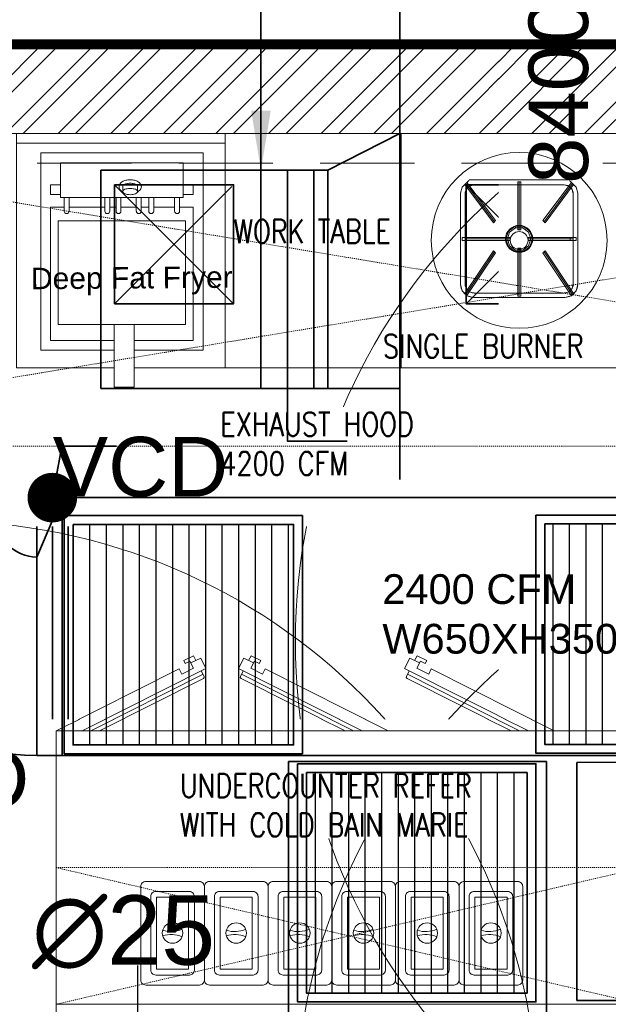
# Model space of a CAD drawing. Header units: inches. Extents: x 105152 to 158499, y 12149 to 30915.
# Tile 176 of 256: x 126600 to 126659, y 21506 to 21605. Entities that reach past the tile are written whole.
import ezdxf

# ---------------------------------------------------------------- set-up
doc = ezdxf.new("R2010")
doc.units = ezdxf.units.IN
doc.header["$MEASUREMENT"] = 0
doc.linetypes.add('HIDDEN', pattern=[0.375, 0.25, -0.125])
for name, color, linetype, lineweight in [('AR - PLAN', 251, 'Continuous', 5), ('BEAM', 173, 'Continuous', 5), ('COVERAGE ', 251, 'Continuous', 5), ('DRAINAGE ', 7, 'Continuous', 9), ('EQUIP DIM', 5, 'Continuous', 0), ('EQUIPMENT', 7, 'Continuous', 25), ('EX AIR DUCT', 1, 'Continuous', 35), ('FIRE TEXT', 7, 'Continuous', 25), ('FLOOR RAISE', 4, 'Continuous', 5), ('HVAC SERVICE', 1, 'Continuous', 35), ('HVAC TEXT PP', 104, 'Continuous', 20), ('K-Equipment', 41, 'Continuous', 0), ('KIT TEXT.', 5, 'Continuous', 5), ('PD_BRICK WALL_115', 134, 'Continuous', 30), ('PD_HATCH', 45, 'Continuous', 9), ('PP-HVAC EXHAUST DUCT', 1, 'Continuous', 30), ('SUPPLY AIR DUCT PP', 6, 'Continuous', 35), ('VCD', 5, 'Continuous', 35)]:
    doc.layers.add(name, color=color, linetype=linetype, lineweight=lineweight)
for name, color, linetype in [('KIT EQUIPMENT', 7, 'Continuous'), ('PD_025_TEXT', 61, 'Continuous'), ('PD_DIMENSION', 101, 'Continuous'), ('PP-SPRINKLER', 1, 'Continuous')]:
    doc.layers.add(name, color=color, linetype=linetype)
doc.styles.add('ISO', font='isocp.shx', dxfattribs={"height": 250})
doc.styles.get("Standard").update_dxf_attribs({"font": 'arial.ttf', "height": 6})
doc.styles.add('text Ht 200mm', font='arial.ttf')
doc.dimstyles.new('ISO-10', dxfattribs={"dimtxt": 6, "dimasz": 0.5, "dimexe": 1.25, "dimexo": 0.625, "dimtad": 1, "dimtoh": 1, "dimdec": 1, "dimlunit": 4, "dimtxsty": 'Standard', "dimblk": 'ARCHTICK', "dimcen": 2.5, "dimclrt": 3, "dimadec": 0, "dimazin": 0, "dimtfac": 1, "dimtdec": 1, "dimtmove": 1, "dimatfit": 3, "dimfxl": 1, "dimarcsym": 0})

# ---------------------------------------------------------------- blocks, each defined once
blk = doc.blocks.new('PP-CEILING PENDANT')
at = {"layer": 'COVERAGE ', "color": 8, "lineweight": 5}
blk.add_circle((0, 0), 1700, dxfattribs=at)
blk = doc.blocks.new('PP-SP ARROW')
at = {"color": 3}
blk.add_line((-31.48, 0), (-128.7, 0), dxfattribs=at)
blk.add_ellipse((0, 0), major_axis=(-31.48, 0), ratio=0.476486, dxfattribs=at)
blk = doc.blocks.new('_ArchTick')
at = {"color": 0, "linetype": 'ByBlock', "const_width": 0.15}
blk.add_lwpolyline([(-0.5, -0.5), (0.5, 0.5)], dxfattribs=at)
blk = doc.blocks.new('zw$1626')
at = {"layer": 'PD_DIMENSION'}
h = blk.add_hatch(dxfattribs=at)
h.set_pattern_fill('ANSI31', color=8, scale=15, angle=45)
h.set_pattern_definition([(90, (-12.5, -12.5), (-1.875, 1e-16), [])])
h.paths.add_polyline_path([(-12.5, -12.5), (12.5, -12.5), (12.5, 12.5), (-12.5, 12.5)])
at = {"layer": 'SUPPLY AIR DUCT PP'}
for points in [[(-13.5, 13.5), (13.5, 13.5), (13.5, -13.5), (-13.5, -13.5)], [(-12.5, 12.5), (12.5, 12.5), (12.5, -12.5), (-12.5, -12.5)]]:
    blk.add_lwpolyline(points, close=True, dxfattribs=at)
blk = doc.blocks.new('DRAINAGE')
at = {"layer": 'FLOOR RAISE', "const_width": 1}
blk.add_lwpolyline([(279.768, 645.092), (1025.268, 645.092), (1025.268, 488.592), (1007.268, 488.592), (1007.268, 485.592), (731.268, 485.592), (731.268, 383.592), (642.768, 383.592), (494.268, 383.592), (494.268, 317.092), (278.268, 317.092), (278.268, 335.092), (279.768, 335.092), (279.768, 645.092)], dxfattribs=at)
blk = doc.blocks.new('SFEGRGG')
at = {"layer": 'K-Equipment', "color": 251, "lineweight": 5, "ltscale": 18}
for p, q in [((1785673.6, 620186.4), (1785673.6, 619586.4)), ((1786208.3, 620186.4), (1785673.6, 620186.4)), ((1786208.3, 620186.4), (1786208.3, 619586.4)), ((1786208.3, 619600.4, 3.7), (1786208.3, 620184.1, -0.7)), ((1785673.6, 620161.4), (1786208.3, 620161.4)), ((1785735.8, 620137.2), (1785735.8, 619631.6)), ((1786151.4, 620137.2), (1785735.8, 620137.2)), ((1786151.4, 619631.6), (1786151.4, 620137.2)), ((1786100.6, 620111.8), (1785786.6, 620111.8)), ((1785786.6, 620023.1), (1785786.6, 620111.8)), ((1786100.6, 620023.1), (1786100.6, 620111.8)), ((1785786.6, 620055.5), (1785761.2, 620055.5)), ((1785761.2, 620030.1), (1785761.2, 620055.5)), ((1785945.8, 620053.5), (1785945.8, 620037.8)), ((1785983.7, 620053.5), (1785983.7, 620037.9)), ((1786100.6, 620055.5), (1786126, 620055.5)), ((1786126, 620030.1), (1786126, 620055.5)), ((1785786.6, 620030.1), (1785761.2, 620030.1)), ((1786100.6, 620030.1), (1786126, 620030.1)), ((1785735.8, 620023.1), (1785735.8, 619631.6)), ((1786100.6, 620023.1), (1785786.6, 620023.1)), ((1785795.8, 620023.1), (1785795.8, 619987.7)), ((1785808.5, 620023.1), (1785808.5, 619987.7)), ((1785899.8, 620023.1), (1785899.8, 619987.7)), ((1785912.5, 620023.1), (1785912.5, 619987.7)), ((1785928.5, 620023.1), (1785928.5, 619987.7)), ((1785941.2, 620023.1), (1785941.2, 619987.7)), ((1785980.5, 620023.1), (1785980.5, 619987.7)), ((1785993.2, 620023.1), (1785993.2, 619987.7)), ((1786012.3, 620023.1), (1786012.3, 619987.7)), ((1786025, 620023.1), (1786025, 619987.7)), ((1786078.6, 620023.1), (1786078.6, 619987.7)), ((1786091.3, 620023.1), (1786091.3, 619987.7)), ((1785761.2, 619997.7), (1785761.2, 619657)), ((1785795.8, 619997.7), (1785761.2, 619997.7)), ((1785808.5, 619997.7), (1785899.8, 619997.7)), ((1785841.2, 619997.7), (1785808.5, 619997.7)), ((1785928.5, 619997.7), (1785912.5, 619997.7)), ((1785980.5, 619997.7), (1785941.2, 619997.7)), ((1786012.3, 619997.7), (1785993.2, 619997.7)), ((1786078.6, 619997.7), (1786025, 619997.7)), ((1786078.6, 619997.7), (1786049.8, 619997.7)), ((1786126, 619997.7), (1786091.3, 619997.7)), ((1786126, 619657), (1786126, 619997.7)), ((1785780.8, 619962.9), (1785780.8, 619697.3)), ((1786106.4, 619962.9), (1785780.8, 619962.9)), ((1786106.4, 619697.3), (1786106.4, 619962.9)), ((1785780.8, 619697.3), (1786106.4, 619697.3)), ((1785923.7, 619697.3), (1785923.7, 619537.2)), ((1785974.7, 619697.3), (1785974.7, 619537.2)), ((1785923.7, 619657), (1785761.2, 619657)), ((1786126, 619657), (1785974.7, 619657)), ((1785923.7, 619631.6), (1785735.8, 619631.6)), ((1786151.4, 619631.6), (1785974.7, 619631.6)), ((1785923.7, 619586.4), (1785673.6, 619586.4)), ((1786208.3, 619586.4), (1785974.7, 619586.4)), ((1785974.7, 619537.2), (1785923.7, 619537.2))]:
    blk.add_line(p, q, dxfattribs=at)
blk.add_lwpolyline([(1785983.7, 620053.5, 0.030969), (1785981.9, 620054.8, 0.076046), (1785974.4, 620058, 0.062923), (1785964.8, 620059.2, 0.062923)], format="xyb", dxfattribs=at)
blk.add_lwpolyline([(1785964.8, 620046, 0.043875), (1785957, 620045.3, 0.057279), (1785951.3, 620043.6, 0.099652), (1785946.6, 620040.4), (1785945.8, 620037.9, 0.194717), (1785946.9, 620035.2, 0.099652), (1785951.3, 620032.1, 0.057279), (1785957, 620030.5, 0.043875), (1785964.8, 620029.8, 0.043875), (1785972.5, 620030.5, 0.057279), (1785978.2, 620032.1, 0.099652), (1785982.6, 620035.2, 0.194717), (1785983.7, 620037.9, 0.194717), (1785982.6, 620040.5, 0.099652), (1785978.2, 620043.6, 0.057279), (1785972.5, 620045.3, 0.043875)], format="xyb", close=True, dxfattribs=at)
for centre, radius, start, end in [((1785947.4, 620050.5), 11.2, 146.1323, 180), ((1785947.4, 620050.5), 11.2, 180, 213.8677), ((1785955.7, 620044.9), 21.2, 121.6815, 146.1323), ((1785961.2, 620036), 31.7, 104.3399, 121.6815), ((1785957.7, 620038.5), 19.1, 121.7971, 128.4438), ((1785961.7, 620032.1), 26.7, 104.402, 121.7971), ((1785964.8, 620021.9), 46.2, 90, 104.3399), ((1785964.8, 620020.3), 38.9, 90, 104.402), ((1785964.8, 620021.9), 46.2, 75.6601, 90), ((1785968.3, 620036), 31.7, 58.3185, 75.6601), ((1785973.8, 620044.9), 21.2, 33.8677, 58.3185), ((1785982.1, 620050.5), 11.2, 360, 33.8677), ((1785984.4, 620049.6), 8.99, 326.1323, 5.3453), ((1785955.7, 620056), 21.2, 213.8677, 238.3185), ((1785961.2, 620064.9), 31.7, 238.3185, 241.1049), ((1785968.3, 620064.9), 31.7, 298.8951, 301.6815), ((1785973.1, 620057.2), 22.6, 301.6815, 326.1323), ((1785802.2, 619987.7), 6.35, 180, 360), ((1785906.2, 619987.7), 6.35, 180, 360), ((1785934.9, 619987.7), 6.35, 180, 360), ((1785986.9, 619987.7), 6.35, 180, 360), ((1786018.7, 619987.7), 6.35, 180, 360), ((1786085, 619987.7), 6.35, 180, 360)]:
    blk.add_arc(centre, radius, start, end, dxfattribs=at)
blk = doc.blocks.new('A$C6E471120')
at = {"layer": 'EQUIPMENT', "color": 251, "lineweight": 5, "ltscale": 12}
blk.add_lwpolyline([(-3666.3, -2229.1), (0, -2229.1), (0, -2329.1), (-3666.3, -2329.1)], close=True, dxfattribs=at)
at = {"layer": 'KIT EQUIPMENT', "color": 251, "linetype": 'HIDDEN', "lineweight": 5, "ltscale": 0.025}
for p, q in [((0, -800), (-4838.7, 0)), ((-4838.7, -800), (0, 0))]:
    blk.add_line(p, q, dxfattribs=at)
at = {"layer": 'KIT EQUIPMENT', "color": 251, "lineweight": 5}
for p, q in [((-2609.8, -119.8, -370.3), (-2626.9, -136.9, -370.3)), ((-2354.8, -118.3, -416.6), (-2609, -118.3, -416.6)), ((-2481.2, -246.6, -717.4), (-2481.2, -125.5, -1064.6)), ((-2335.5, -136.9, -370.3), (-2352.7, -119.8, -370.3)), ((-2626.9, -136.9, -370.3), (-2631.2, -152.9, -370.3)), ((-2616.5, -142.9, -370.3), (-2619.6, -154.5, -370.3)), ((-2616.5, -142.9, -416.6), (-2619.6, -154.5, -416.6)), ((-2617.5, -127.6, -1064.6), (-2544.5, -225.7, -717.4)), ((-2608.1, -134.4, -370.3), (-2616.5, -142.9, -370.3)), ((-2608.1, -134.4, -416.6), (-2616.5, -142.9, -416.6)), ((-2596.5, -131.3, -370.3), (-2608.1, -134.4, -370.3)), ((-2596.5, -131.3, -416.6), (-2608.1, -134.4, -416.6)), ((-2365.9, -131.3, -370.3), (-2596.5, -131.3, -370.3)), ((-2365.9, -131.3, -416.6), (-2596.5, -131.3, -416.6)), ((-2365.9, -131.3, -1064.6), (-2596.5, -131.3, -1064.6)), ((-2417.5, -225.8, -717.4), (-2344.4, -127.7, -1064.6)), ((-2354.4, -134.4, -370.3), (-2365.9, -131.3, -370.3)), ((-2354.4, -134.4, -416.6), (-2365.9, -131.3, -416.6)), ((-2345.9, -142.9, -370.3), (-2354.4, -134.4, -370.3)), ((-2345.9, -142.9, -416.6), (-2354.4, -134.4, -416.6)), ((-2342.8, -154.5, -370.3), (-2345.9, -142.9, -370.3)), ((-2342.8, -154.5, -416.6), (-2345.9, -142.9, -416.6)), ((-2331.2, -152.9, -370.3), (-2335.5, -136.9, -370.3)), ((-2631.2, -152.9, -370.3), (-2631.2, -386.6, 324)), ((-2631.2, -154.5, -1064.6), (-2631.2, -385, -370.3)), ((-2619.6, -154.5, -370.3), (-2619.6, -385, 324)), ((-2619.6, -154.5, -1064.6), (-2619.6, -385, -370.3)), ((-2342.8, -154.5, -1064.6), (-2342.8, -385, -370.3)), ((-2342.8, -154.5, -370.3), (-2342.8, -385, 324)), ((-2342.8, -385, 324), (-2342.8, -154.5, -370.3)), ((-2331.2, -386.6, 324), (-2331.2, -152.9, -370.3)), ((-2331.2, -152.9, -370.3), (-2331.2, -386.6, 324)), ((-2331.2, -385, -370.3), (-2331.2, -154.5, -1064.6)), ((-2331.2, -154.5, -1064.6), (-2331.2, -385, -370.3)), ((-2505.5, -252.1, -46.3), (-2490.5, -241.2, -46.3)), ((-2490.5, -241.2, -46.3), (-2471.9, -241.2, -46.3)), ((-2471.9, -241.2, -46.3), (-2456.9, -252.1, -46.3)), ((-2504.4, -269.8, -717.4), (-2619.6, -269.8, -717.4)), ((-2511.3, -269.8, -46.3), (-2505.5, -252.1, -46.3)), ((-2505.5, -287.4, -46.3), (-2511.3, -269.8, -46.3)), ((-2342.8, -269.8, -717.4), (-2458.1, -269.8, -717.4)), ((-2456.9, -252.1, -46.3), (-2451.2, -269.8, -46.3)), ((-2451.2, -269.8, -46.3), (-2456.9, -287.4, -46.3)), ((-2490.5, -298.3, -46.3), (-2505.5, -287.4, -46.3)), ((-2471.9, -298.3, -46.3), (-2490.5, -298.3, -46.3)), ((-2481.2, -414, -370.3), (-2481.2, -292.9, -717.4)), ((-2456.9, -287.4, -46.3), (-2471.9, -298.3, -46.3)), ((-2617.6, -412.3, -370.3), (-2544.6, -302.6, -717.4)), ((-2417.5, -302.7, -717.4), (-2344.5, -412.4, -370.3)), ((-2631.2, -386.6, 324), (-2626.9, -402.6, 324)), ((-2626.9, -402.6, 324), (-2614.1, -415.5, 324)), ((-2619.6, -385, 324), (-2616.5, -396.6, 324)), ((-2616.5, -396.6, 324), (-2608.1, -405.1, 324)), ((-2354.4, -405.1, 324), (-2345.9, -396.6, 324)), ((-2348.4, -415.5, 324), (-2335.5, -402.6, 324)), ((-2345.9, -396.6, 324), (-2342.8, -385, 324)), ((-2335.5, -402.6, 324), (-2331.2, -386.6, 324)), ((-2614.1, -415.5, 324), (-2598, -419.8, 324)), ((-2608.1, -405.1, 324), (-2596.5, -408.2, 324)), ((-2364.4, -419.8, 324), (-2598, -419.8, 324)), ((-2598, -419.8, 324), (-2364.4, -419.8, 324)), ((-2364.4, -419.8, 324), (-2598, -419.8, 324)), ((-2596.5, -408.2, 324), (-2365.9, -408.2, 324)), ((-2596.5, -408.2, -370.3), (-2365.9, -408.2, -370.3)), ((-2365.9, -419.8, -370.3), (-2596.5, -419.8, -370.3)), ((-2596.5, -419.8, -370.3), (-2365.9, -419.8, -370.3)), ((-2365.9, -408.2, 324), (-2354.4, -405.1, 324)), ((-2364.4, -419.8, 324), (-2348.4, -415.5, 324)), ((-3340, -1349.3), (-3315.1, -1336.8)), ((-3340, -1349.3), (-3336.2, -1356.8)), ((-3323.9, -1350.6), (-3336.2, -1356.8)), ((-3323.9, -1350.6), (-3314.8, -1368.7)), ((-3321.5, -1355.3), (-3296.4, -1342.7)), ((-3315.1, -1336.8), (-3309, -1349)), ((-3296.4, -1342.7), (-3283, -1369.4)), ((-3186.3, -1342.7), (-3199.7, -1369.4)), ((-3161.2, -1355.3), (-3186.3, -1342.7)), ((-3167.6, -1336.8), (-3173.7, -1349)), ((-3158.8, -1350.6), (-3167.9, -1368.7)), ((-3142.7, -1349.3), (-3167.6, -1336.8)), ((-3158.8, -1350.6), (-3146.5, -1356.8)), ((-3142.7, -1349.3), (-3146.5, -1356.8)), ((-2761.3, -1342.7), (-2774.7, -1369.4)), ((-2736.2, -1355.3), (-2761.3, -1342.7)), ((-2742.6, -1336.8), (-2748.7, -1349)), ((-2733.8, -1350.6), (-2742.9, -1368.7)), ((-2717.7, -1349.3), (-2742.6, -1336.8)), ((-2733.8, -1350.6), (-2721.5, -1356.8)), ((-2717.7, -1349.3), (-2721.5, -1356.8)), ((-3666.3, -1529.1), (-3351.6, -1370.5)), ((-3600, -1529.1), (-3283, -1369.4)), ((-3577.8, -1529.1), (-3290.5, -1384.4)), ((-3351.6, -1370.5), (-3344.9, -1383.9)), ((-3344.9, -1383.9), (-3314.8, -1368.7)), ((-3295, -1375.5), (-3287.9, -1389.7)), ((-2882.7, -1529.1), (-3199.7, -1369.4)), ((-3187.6, -1375.5), (-3194.8, -1389.7)), ((-2904.9, -1529.1), (-3192.1, -1384.4)), ((-3137.8, -1383.9), (-3167.9, -1368.7)), ((-3131.1, -1370.5), (-3137.8, -1383.9)), ((-2816.3, -1529.1), (-3131.1, -1370.5)), ((-2457.7, -1529.1), (-2774.7, -1369.4)), ((-2762.6, -1375.5), (-2769.8, -1389.7)), ((-2479.9, -1529.1), (-2767.1, -1384.4)), ((-2712.8, -1383.9), (-2742.9, -1368.7)), ((-2706.1, -1370.5), (-2712.8, -1383.9)), ((-2391.3, -1529.1), (-2706.1, -1370.5)), ((-3555.7, -1529.1), (-3289.6, -1395)), ((-2927, -1529.1), (-3193.1, -1395)), ((-2502, -1529.1), (-2768.1, -1395))]:
    blk.add_line(p, q, dxfattribs=at)
at = {"layer": 'KIT EQUIPMENT', "color": 251, "linetype": 'HIDDEN', "lineweight": 5, "ltscale": 2}
for p, q in [((-3666.3, -1879.1), (-2166.3, -2229.1)), ((-2166.3, -1879.1), (-3666.3, -2229.1))]:
    blk.add_line(p, q, dxfattribs=at)
at = {"layer": 'KIT EQUIPMENT', "color": 251, "linetype": 'HIDDEN', "lineweight": 5, "ltscale": 0.025}
blk.add_lwpolyline([(0, -800), (-4838.7, -800), (-4838.7, 0), (0, 0)], close=True, dxfattribs=at)
at = {"layer": 'KIT EQUIPMENT', "color": 251, "lineweight": 5}
for points in [[(-2783.4, -600), (-3233.4, -600), (-3233.4, 0), (-2783.4, 0)], [(-2783.4, -600), (-2783.4, 0), (-2183.4, 0), (-2183.4, -600)], [(-2166.3, -2229.1), (-3666.3, -2229.1), (-3666.3, -1529.1), (-2166.3, -1529.1)]]:
    blk.add_lwpolyline(points, close=True, dxfattribs=at)
at = {"layer": 'KIT EQUIPMENT', "color": 251, "linetype": 'HIDDEN', "lineweight": 5, "ltscale": 2}
blk.add_lwpolyline([(-2166.3, -1879.1), (-2166.3, -2229.1), (-3666.3, -2229.1), (-3666.3, -1879.1)], close=True, dxfattribs=at)
at = {"layer": 'KIT EQUIPMENT', "color": 251, "lineweight": 5, "elevation": 0}
for points in [[(-3287, -1927.6), (-3287, -2167, -0.414214), (-3299.8, -2179.8), (-3437.2, -2179.8, -0.414214), (-3450, -2167), (-3450, -1927.6, -0.414214), (-3437.2, -1914.8), (-3299.8, -1914.8, -0.414214)], [(-3124, -1927.6), (-3124, -2167, -0.414214), (-3136.8, -2179.8), (-3274.2, -2179.8, -0.414214), (-3287, -2167), (-3287, -1927.6, -0.414214), (-3274.2, -1914.8), (-3136.8, -1914.8, -0.414214)], [(-2961, -1927.6), (-2961, -2167, -0.414214), (-2973.8, -2179.8), (-3111.2, -2179.8, -0.414214), (-3124, -2167), (-3124, -1927.6, -0.414214), (-3111.2, -1914.8), (-2973.8, -1914.8, -0.414214)], [(-2798, -1927.6), (-2798, -2167, -0.414214), (-2810.8, -2179.8), (-2948.2, -2179.8, -0.414214), (-2961, -2167), (-2961, -1927.6, -0.414214), (-2948.2, -1914.8), (-2810.8, -1914.8, -0.414214)], [(-2635, -1927.6), (-2635, -2167, -0.414214), (-2647.8, -2179.8), (-2785.2, -2179.8, -0.414214), (-2798, -2167), (-2798, -1927.6, -0.414214), (-2785.2, -1914.8), (-2647.8, -1914.8, -0.414214)], [(-2472, -1927.6), (-2472, -2167, -0.414214), (-2484.8, -2179.8), (-2622.2, -2179.8, -0.414214), (-2635, -2167), (-2635, -1927.6, -0.414214), (-2622.2, -1914.8), (-2484.8, -1914.8, -0.414214)], [(-3312.6, -1953.2), (-3312.6, -2141.4, -0.414214), (-3325.4, -2154.2), (-3411.6, -2154.2, -0.414214), (-3424.4, -2141.4), (-3424.4, -1953.2, -0.414214), (-3411.6, -1940.4), (-3325.4, -1940.4, -0.414214)], [(-3149.6, -1953.2), (-3149.6, -2141.4, -0.414214), (-3162.4, -2154.2), (-3248.6, -2154.2, -0.414214), (-3261.4, -2141.4), (-3261.4, -1953.2, -0.414214), (-3248.6, -1940.4), (-3162.4, -1940.4, -0.414214)], [(-2986.6, -1953.2), (-2986.6, -2141.4, -0.414214), (-2999.4, -2154.2), (-3085.6, -2154.2, -0.414214), (-3098.4, -2141.4), (-3098.4, -1953.2, -0.414214), (-3085.6, -1940.4), (-2999.4, -1940.4, -0.414214)], [(-2823.6, -1953.2), (-2823.6, -2141.4, -0.414214), (-2836.4, -2154.2), (-2922.6, -2154.2, -0.414214), (-2935.4, -2141.4), (-2935.4, -1953.2, -0.414214), (-2922.6, -1940.4), (-2836.4, -1940.4, -0.414214)], [(-2660.6, -1953.2), (-2660.6, -2141.4, -0.414214), (-2673.4, -2154.2), (-2759.6, -2154.2, -0.414214), (-2772.4, -2141.4), (-2772.4, -1953.2, -0.414214), (-2759.6, -1940.4), (-2673.4, -1940.4, -0.414214)], [(-2497.6, -1953.2), (-2497.6, -2141.4, -0.414214), (-2510.4, -2154.2), (-2596.6, -2154.2, -0.414214), (-2609.4, -2141.4), (-2609.4, -1953.2, -0.414214), (-2596.6, -1940.4), (-2510.4, -1940.4, -0.414214)]]:
    blk.add_lwpolyline(points, format="xyb", close=True, dxfattribs=at)
for points in [[(-3327.3, -1955.1), (-3327.3, -2139.5), (-3409.7, -2139.5), (-3409.7, -1955.1)], [(-3164.3, -1955.1), (-3164.3, -2139.5), (-3246.7, -2139.5), (-3246.7, -1955.1)], [(-3001.3, -1955.1), (-3001.3, -2139.5), (-3083.7, -2139.5), (-3083.7, -1955.1)], [(-2838.3, -1955.1), (-2838.3, -2139.5), (-2920.7, -2139.5), (-2920.7, -1955.1)], [(-2675.3, -1955.1), (-2675.3, -2139.5), (-2757.7, -2139.5), (-2757.7, -1955.1)], [(-2512.3, -1955.1), (-2512.3, -2139.5), (-2594.7, -2139.5), (-2594.7, -1955.1)]]:
    blk.add_lwpolyline(points, close=True, dxfattribs=at)
at = {"layer": 'KIT EQUIPMENT', "color": 251, "lineweight": 5}
for centre, radius in [((-2481.2, -273.6), 225), ((-2481.2, -269.8, -717.4), 34.7), ((-2481.2, -273.6), 22.7), ((-3368.5, -2046.7, 0), 26.2), ((-3205.5, -2046.7, 0), 26.2), ((-3042.5, -2046.7, 0), 26.2), ((-2879.5, -2046.7, 0), 26.2), ((-2716.5, -2046.7, 0), 26.2), ((-2553.5, -2046.7, 0), 26.2)]:
    blk.add_circle(centre, radius, dxfattribs=at)
for centre, radius, start, end in [((-2596.5, -154.5, -1064.6), 23.1, 90, 180), ((-2365.9, -154.5, -1064.6), 23.1, 0, 90), ((-2596.5, -385, -370.3), 34.7, 180, 270), ((-2596.5, -385, -370.3), 23.1, 180, 270), ((-2365.9, -385, -370.3), 23.1, 270, 0), ((-2365.9, -385, -370.3), 34.7, 270, 0), ((-3291.4, -1391.5), 3.98, 296.7484, 26.7484), ((-3191.3, -1391.5), 3.98, 153.2516, 243.2516), ((-2766.3, -1391.5), 3.98, 153.2516, 243.2516), ((-3372.8, -1973.2, 0), 69.8, 252.4964, 294.1869), ((-3209.8, -1973.2, 0), 69.8, 252.4964, 294.1869), ((-3046.8, -1973.2, 0), 69.8, 252.4964, 294.1869), ((-2883.8, -1973.2, 0), 69.8, 252.4964, 294.1869), ((-2720.8, -1973.2, 0), 69.8, 252.4964, 294.1869), ((-2557.8, -1973.2, 0), 69.8, 252.4964, 294.1869), ((-3372.8, -2120.2, 0), 69.8, 65.8131, 107.5036), ((-3209.8, -2120.2, 0), 69.8, 65.8131, 107.5036), ((-3046.8, -2120.2, 0), 69.8, 65.8131, 107.5036), ((-2883.8, -2120.2, 0), 69.8, 65.8131, 107.5036), ((-2720.8, -2120.2, 0), 69.8, 65.8131, 107.5036), ((-2557.8, -2120.2, 0), 69.8, 65.8131, 107.5036)]:
    blk.add_arc(centre, radius, start, end, dxfattribs=at)
for points in [[(-2620.3, -130.3, -347.1), (-2614.8, -124.9, -347.1), (-2541.8, -223), (-2547.3, -228.4)], [(-2547.3, -228.4, -15.4), (-2541.8, -223, -15.4), (-2614.8, -124.9, -362.6), (-2620.3, -130.3, -362.6)], [(-2620.3, -130.3, -362.6), (-2614.8, -124.9, -362.6), (-2614.8, -124.9, -362.6)], [(-2620.3, -130.3, -347.1), (-2620.3, -130.3, -362.6), (-2614.8, -124.9, -362.6), (-2614.8, -124.9, -347.1)], [(-2614.8, -124.9, -362.6), (-2614.8, -124.9, -362.6), (-2541.8, -223, -15.4)], [(-2614.8, -124.9, -347.1), (-2614.8, -124.9, -362.6), (-2541.8, -223, -15.4), (-2541.8, -223)], [(-2484.9, -123.6, -347.1), (-2477.2, -123.6, -347.1), (-2477.2, -246.8), (-2484.9, -246.8)], [(-2484.9, -123.6, -347.1), (-2484.9, -123.6, -347.1), (-2484.9, -246.8)], [(-2484.9, -246.8, -15.4), (-2477.2, -246.8, -15.4), (-2477.2, -123.6, -362.6), (-2484.9, -123.6, -362.6)], [(-2484.9, -246.8), (-2484.9, -246.8, -15.4), (-2484.9, -123.6, -362.6), (-2484.9, -123.6, -347.1)], [(-2477.2, -123.6, -362.6), (-2477.2, -123.6, -362.6), (-2477.2, -246.8, -15.4)], [(-2477.2, -123.6, -347.1), (-2477.2, -123.6, -362.6), (-2477.2, -246.8, -15.4), (-2477.2, -246.8)], [(-2347.2, -125, -347.1), (-2341.7, -130.4, -347.1), (-2414.7, -228.5), (-2420.2, -223)], [(-2347.2, -125, -347.1), (-2347.2, -125, -347.1), (-2420.2, -223)], [(-2420.2, -223, -15.4), (-2414.7, -228.5, -15.4), (-2341.7, -130.4, -362.6), (-2347.2, -125, -362.6)], [(-2420.2, -223), (-2420.2, -223, -15.4), (-2347.2, -125, -362.6), (-2347.2, -125, -347.1)], [(-2347.2, -125, -362.6), (-2341.7, -130.4, -362.6), (-2341.7, -130.4, -362.6)], [(-2347.2, -125, -347.1), (-2347.2, -125, -362.6), (-2341.7, -130.4, -362.6), (-2341.7, -130.4, -347.1)], [(-2620.3, -130.3, -347.1), (-2620.3, -130.3, -347.1), (-2547.3, -228.4)], [(-2547.3, -228.4), (-2547.3, -228.4, -15.4), (-2620.3, -130.3, -362.6), (-2620.3, -130.3, -347.1)], [(-2341.7, -130.4, -362.6), (-2341.7, -130.4, -362.6), (-2414.7, -228.5, -15.4)], [(-2341.7, -130.4, -347.1), (-2341.7, -130.4, -362.6), (-2414.7, -228.5, -15.4), (-2414.7, -228.5)], [(-2567.2, -160.3, -910.3), (-2567.2, -160.3, -910.3), (-2567.2, -160.3, -1010.6), (-2567.2, -160.3, -910.3)], [(-2547.3, -228.4), (-2541.8, -223), (-2541.8, -223, -15.4), (-2547.3, -228.4, -15.4)], [(-2420.2, -223), (-2414.7, -228.5), (-2414.7, -228.5, -15.4), (-2420.2, -223, -15.4)], [(-2420.2, -223), (-2420.2, -223), (-2420.2, -223, -15.4), (-2420.2, -223)], [(-2547.3, -228.4), (-2547.3, -228.4), (-2547.3, -228.4, -15.4), (-2547.3, -228.4)], [(-2515.3, -269.8, -69.4), (-2511.3, -269.8, -46.3), (-2505.5, -252.1, -46.3), (-2508.8, -249.7, -69.4)], [(-2508.8, -249.7, -69.4), (-2505.5, -252.1, -46.3), (-2490.5, -241.2, -46.3), (-2491.8, -237.3, -69.4)], [(-2491.8, -237.3, -69.4), (-2490.5, -241.2, -46.3), (-2471.9, -241.2, -46.3), (-2470.7, -237.3, -69.4)], [(-2484.9, -246.8), (-2477.2, -246.8), (-2477.2, -246.8, -15.4), (-2484.9, -246.8, -15.4)], [(-2484.9, -246.8), (-2484.9, -246.8), (-2484.9, -246.8, -15.4), (-2484.9, -246.8)], [(-2470.7, -237.3, -69.4), (-2471.9, -241.2, -46.3), (-2456.9, -252.1, -46.3), (-2453.6, -249.7, -69.4)], [(-2453.6, -249.7, -69.4), (-2456.9, -252.1, -46.3), (-2451.2, -269.8, -46.3), (-2447.1, -269.8, -69.4)], [(-2627.4, -273.6, -702), (-2627.4, -265.9, -702), (-2504.4, -265.9, -702), (-2504.4, -273.6, -702)], [(-2504.4, -273.6, -717.4), (-2504.4, -265.9, -717.4), (-2627.4, -265.9, -717.4), (-2627.4, -273.6, -717.4)], [(-2627.4, -273.6, -15.4), (-2627.4, -265.9, -15.4), (-2627.4, -265.9, -15.4)], [(-2627.4, -273.6), (-2627.4, -273.6, -15.4), (-2627.4, -265.9, -15.4), (-2627.4, -265.9)], [(-2627.4, -265.9, -717.4), (-2627.4, -265.9, -717.4), (-2504.4, -265.9, -717.4)], [(-2627.4, -265.9, -702), (-2627.4, -265.9, -717.4), (-2504.4, -265.9, -717.4), (-2504.4, -265.9, -702)], [(-2627.4, -273.6, -702), (-2627.4, -273.6, -702), (-2504.4, -273.6, -702)], [(-2504.4, -273.6, -702), (-2504.4, -273.6, -717.4), (-2627.4, -273.6, -717.4), (-2627.4, -273.6, -702)], [(-2508.8, -289.8, -69.4), (-2505.5, -287.4, -46.3), (-2511.3, -269.8, -46.3), (-2515.3, -269.8, -69.4)], [(-2504.4, -273.6), (-2504.4, -265.9), (-2504.4, -265.9, -15.4), (-2504.4, -273.6, -15.4)], [(-2504.4, -273.6), (-2504.4, -273.6), (-2504.4, -273.6, -15.4), (-2504.4, -273.6)], [(-2335.1, -265.9), (-2335.1, -273.6), (-2458.1, -273.6), (-2458.1, -265.9)], [(-2335.1, -265.9), (-2335.1, -265.9), (-2458.1, -265.9)], [(-2458.1, -265.9), (-2458.1, -273.6), (-2458.1, -273.6, -15.4), (-2458.1, -265.9, -15.4)], [(-2458.1, -265.9), (-2458.1, -265.9), (-2458.1, -265.9, -15.4), (-2458.1, -265.9)], [(-2458.1, -265.9, -15.4), (-2458.1, -273.6, -15.4), (-2335.1, -273.6, -15.4), (-2335.1, -265.9, -15.4)], [(-2458.1, -265.9), (-2458.1, -265.9, -15.4), (-2335.1, -265.9, -15.4), (-2335.1, -265.9)], [(-2335.1, -273.6, -15.4), (-2335.1, -273.6, -15.4), (-2458.1, -273.6, -15.4)], [(-2335.1, -273.6), (-2335.1, -273.6, -15.4), (-2458.1, -273.6, -15.4), (-2458.1, -273.6)], [(-2447.1, -269.8, -69.4), (-2451.2, -269.8, -46.3), (-2456.9, -287.4, -46.3), (-2453.6, -289.8, -69.4)], [(-2350.5, -273.6, -15.4), (-2350.5, -265.9, -15.4), (-2350.5, -265.9, -15.4)], [(-2350.5, -273.6), (-2350.5, -273.6, -15.4), (-2350.5, -265.9, -15.4), (-2350.5, -265.9)], [(-2335.1, -265.9, -15.4), (-2335.1, -273.6, -15.4), (-2335.1, -273.6, -15.4)], [(-2335.1, -265.9), (-2335.1, -265.9, -15.4), (-2335.1, -273.6, -15.4), (-2335.1, -273.6)], [(-2614.9, -415, 347.1), (-2620.3, -409.6, 347.1), (-2547.3, -299.9), (-2541.9, -305.3)], [(-2541.9, -305.3, -15.4), (-2547.3, -299.9, -15.4), (-2620.3, -409.6, 331.7), (-2614.9, -415, 331.7)], [(-2620.3, -409.6, 331.7), (-2620.3, -409.6, 331.7), (-2547.3, -299.9, -15.4)], [(-2620.3, -409.6, 347.1), (-2620.3, -409.6, 331.7), (-2547.3, -299.9, -15.4), (-2547.3, -299.9)], [(-2541.9, -305.3), (-2547.3, -299.9), (-2547.3, -299.9, -15.4), (-2541.9, -305.3, -15.4)], [(-2491.8, -302.2, -69.4), (-2490.5, -298.3, -46.3), (-2505.5, -287.4, -46.3), (-2508.8, -289.8, -69.4)], [(-2470.7, -302.2, -69.4), (-2471.9, -298.3, -46.3), (-2490.5, -298.3, -46.3), (-2491.8, -302.2, -69.4)], [(-2477.2, -415.9, 347.1), (-2484.9, -415.9, 347.1), (-2484.9, -293.1), (-2477.2, -293.1)], [(-2477.2, -293.1), (-2484.9, -293.1), (-2484.9, -293.1, -15.4), (-2477.2, -293.1, -15.4)], [(-2477.2, -293.1, -15.4), (-2484.9, -293.1, -15.4), (-2484.9, -415.9, 331.7), (-2477.2, -415.9, 331.7)], [(-2484.9, -415.9, 331.7), (-2484.9, -415.9, 331.7), (-2484.9, -293.1, -15.4)], [(-2484.9, -415.9, 347.1), (-2484.9, -415.9, 331.7), (-2484.9, -293.1, -15.4), (-2484.9, -293.1)], [(-2477.2, -415.9, 347.1), (-2477.2, -415.9, 347.1), (-2477.2, -293.1)], [(-2477.2, -293.1), (-2477.2, -293.1), (-2477.2, -293.1, -15.4), (-2477.2, -293.1)], [(-2477.2, -293.1), (-2477.2, -293.1, -15.4), (-2477.2, -415.9, 331.7), (-2477.2, -415.9, 347.1)], [(-2453.6, -289.8, -69.4), (-2456.9, -287.4, -46.3), (-2471.9, -298.3, -46.3), (-2470.7, -302.2, -69.4)], [(-2341.8, -409.6, 347.1), (-2347.2, -415.1, 347.1), (-2420.3, -305.4), (-2414.8, -300)], [(-2414.8, -300), (-2420.3, -305.4), (-2420.3, -305.4, -15.4), (-2414.8, -300, -15.4)], [(-2414.8, -300, -15.4), (-2420.3, -305.4, -15.4), (-2347.2, -415.1, 331.7), (-2341.8, -409.6, 331.7)], [(-2341.8, -409.6, 347.1), (-2341.8, -409.6, 347.1), (-2414.8, -300)], [(-2414.8, -300), (-2414.8, -300), (-2414.8, -300, -15.4), (-2414.8, -300)], [(-2414.8, -300), (-2414.8, -300, -15.4), (-2341.8, -409.6, 331.7), (-2341.8, -409.6, 347.1)], [(-2614.9, -415, 347.1), (-2614.9, -415, 347.1), (-2541.9, -305.3)], [(-2541.9, -305.3), (-2541.9, -305.3, -15.4), (-2614.9, -415, 331.7), (-2614.9, -415, 347.1)], [(-2541.9, -305.3), (-2541.9, -305.3), (-2541.9, -305.3, -15.4), (-2541.9, -305.3)], [(-2347.2, -415.1, 331.7), (-2347.2, -415.1, 331.7), (-2420.3, -305.4, -15.4)], [(-2347.2, -415.1, 347.1), (-2347.2, -415.1, 331.7), (-2420.3, -305.4, -15.4), (-2420.3, -305.4)], [(-2614.9, -415, 331.7), (-2620.3, -409.6, 331.7), (-2620.3, -409.6, 331.7)], [(-2614.9, -415, 347.1), (-2614.9, -415, 331.7), (-2620.3, -409.6, 331.7), (-2620.3, -409.6, 347.1)], [(-2477.2, -415.9, 331.7), (-2484.9, -415.9, 331.7), (-2484.9, -415.9, 331.7)], [(-2477.2, -415.9, 347.1), (-2477.2, -415.9, 331.7), (-2484.9, -415.9, 331.7), (-2484.9, -415.9, 347.1)], [(-2341.8, -409.6, 331.7), (-2347.2, -415.1, 331.7), (-2347.2, -415.1, 331.7)], [(-2341.8, -409.6, 347.1), (-2341.8, -409.6, 331.7), (-2347.2, -415.1, 331.7), (-2347.2, -415.1, 347.1)]]:
    blk.add_3dface(points, dxfattribs=at)
at = {"layer": 'EQUIPMENT', "color": 251}
blk.add_blockref('SFEGRGG', (-1789441.7, -620186.4), dxfattribs=at)
at = {"layer": 'EQUIP DIM', "color": 251, "insert": (-3192.6, -339.6, 23.4), "char_height": 45, "width": 582.323, "attachment_point": 3, "rotation": 0.4333}
blk.add_mtext('\\pxqc;{\\H1.22222x;\\C256; Deep Fat Fryer }', dxfattribs=at)
at = {"layer": 'KIT TEXT.', "color": 251, "char_height": 60.175, "width": 1100.284, "attachment_point": 7, "style": 'ISO'}
for s, insert in [('{\\Fromans|c0;\\W0.8;WORK TABLE }', (-3211.9, -280.4, 488.6)), ('{\\Fromans|c0;\\W0.8;SINGLE BURNER }', (-2829.9, -574.3, 118.3)), ('{\\Fromans|c0;\\W0.8;EXHAUST HOOD\\P4200 CFM}', (-3246.1, -874.6, 488.6)), ('{\\Fromans|c0;\\W0.8;UNDERCOUNTER REFER\\PWITH COLD BAIN MARIE}', (-3349.4, -1799.7, 488.6))]:
    blk.add_mtext(s, dxfattribs=dict(at, insert=insert))
blk = doc.blocks.new('FIRST FLOOR PLAN 0')
at = {"layer": 'PD_HATCH', "lineweight": 5}
h = blk.add_hatch(dxfattribs=at)
h.set_pattern_fill('ANSI32', color=251, scale=10)
h.set_pattern_definition([(45, (-1110.15, -834.2493), (-2.65165, 2.65165), []), (45, (-1108.3824, -834.2493), (-2.65165, 2.65165), [])])
h.paths.add_polyline_path([(-1107, -791.5), (-1116, -791.5), (-1116, -873), (-1107, -873)])
h.paths.add_polyline_path([(-745.5, -939), (-915, -939), (-915, -948), (-745.5, -948)])
h.paths.add_polyline_path([(-561, -939), (-730.5, -939), (-730.5, -948), (-561, -948)])
h.paths.add_polyline_path([(-1107, -75), (-1116, -75), (-1116, -156.5), (-1107, -156.5)])
h.paths.add_polyline_path([(-1107, -171.5), (-1116, -171.5), (-1116, -311.5), (-1107, -311.5)])
h.paths.add_polyline_path([(-1107, -326.5), (-1116, -326.5), (-1116, -466.5), (-1107, -466.5)])
h.paths.add_polyline_path([(-1107, -481.5), (-1116, -481.5), (-1116, -621.5), (-1107, -621.5)])
h.paths.add_polyline_path([(-1107, -636.5), (-1116, -636.5), (-1116, -776.5), (-1107, -776.5)])
h.paths.add_polyline_path([(-15, 0), (-181.5, 0), (-181.5, -9), (-15, -9)])
h.paths.add_polyline_path([(-196.5, 0), (-361.5, 0), (-361.5, -9), (-196.5, -9)])
h.paths.add_polyline_path([(-376.5, 0), (-546, 0), (-546, -9), (-376.5, -9)])
h.paths.add_polyline_path([(-561, 0), (-730.5, 0), (-730.5, -9), (-561, -9)])
h.paths.add_polyline_path([(-930, 0), (-1041, 0), (-1041, -9), (-930, -9)])
h.paths.add_polyline_path([(-1056, 0), (-1116, 0), (-1116, -60), (-1107, -60), (-1107, -9), (-1056, -9)])
h.paths.add_polyline_path([(-1107, -888), (-1116, -888), (-1116, -948), (-1056, -948), (-1056, -939), (-1107, -939)])
h.paths.add_polyline_path([(-930, -939), (-1041, -939), (-1041, -948), (-930, -948)])
h.paths.add_polyline_path([(-521.25, -939), (-546, -939), (-546, -948), (-521.25, -948)])
h.paths.add_polyline_path([(-376.5, -939), (-401.25, -939), (-401.25, -948), (-376.5, -948)])
h.paths.add_polyline_path([(-339, -939), (-361.5, -939), (-361.5, -948), (-339, -948)])
h.paths.add_polyline_path([(-196.5, -939), (-219, -939), (-219, -948), (-196.5, -948)])
h.paths.add_polyline_path([(-159, -939), (-181.5, -939), (-181.5, -948), (-159, -948)])
h.paths.add_polyline_path([(-15, -939), (-39, -939), (-39, -948), (-15, -948)])
h.paths.add_polyline_path([(0, -930), (-9, -930)])
h.paths.add_polyline_path([(0, -791.5), (-9, -791.5), (-9, -930), (0, -930)])
h.paths.add_polyline_path([(0, -636.5), (-9, -636.5), (-9, -776.5), (0, -776.5)])
h.paths.add_polyline_path([(0, -326.5), (-9, -326.5), (-9, -621.5), (0, -621.5)])
h.paths.add_polyline_path([(0, -18), (-9, -18), (-9, -156.5), (0, -156.5)])
h.paths.add_polyline_path([(-18, -159.5), (-123, -159.5), (-123, -168.5), (-18, -168.5)])
h.paths.add_polyline_path([(-123, -171.5), (-132, -171.5), (-132, -249.5), (-123, -249.5)])
h.paths.add_polyline_path([(-132, -159.5), (-204, -159.5), (-204, -168.5), (-132, -168.5)])
h.paths.add_polyline_path([(-204, -171.5), (-213, -171.5), (-213, -249.5), (-204, -249.5)])
h.paths.add_polyline_path([(-213, -159.5), (-294, -159.5), (-294, -261.5), (-267, -261.5), (-267, -252.5), (-285, -252.5), (-285, -168.5), (-213, -168.5)])
h.paths.add_polyline_path([(-213, -252.5), (-231, -252.5), (-231, -261.5), (-213, -261.5)], flags=17)
h.paths.add_polyline_path([(-186, -252.5), (-204, -252.5), (-204, -261.5), (-186, -261.5)])
h.paths.add_polyline_path([(-132, -252.5), (-150, -252.5), (-150, -261.5), (-132, -261.5)])
h.paths.add_polyline_path([(-123, -261.5), (-132, -261.5), (-132, -324.5), (-123, -324.5)])
h.paths.add_polyline_path([(0, -310.5), (-9, -310.5), (-9, -311.5), (0, -311.5)])
h.paths.add_polyline_path([(0, -171.5), (-9, -171.5), (-9, -190.5), (0, -190.5)])
h.paths.add_polyline_path([(-878.25, -9), (-878.25, 0), (-915, 0), (-915, -9)])
h.paths.add_polyline_path([(-782.25, 0), (-782.25, -9), (-745.5, -9), (-745.5, 0)])
at = {"layer": 'PD_BRICK WALL_115', "color": 251, "lineweight": 5}
for p, q in [((0, 0), (-782.25, 0)), ((-561, -9), (-730.5, -9))]:
    blk.add_line(p, q, dxfattribs=at)
at = {"layer": 'PD_025_TEXT', "color": 251, "xscale": 0.03937007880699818, "yscale": 0.03937007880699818, "zscale": 0.03937007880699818}
blk.add_blockref('A$C6E471120', (-540, -8.999), dxfattribs=at)
blk = doc.blocks.new('columns2')
at = {"layer": 'PD_HATCH', "color": 173, "linetype": 'HIDDEN', "lineweight": 5, "ltscale": 38}
for p, q in [((385.5, 60), (555, 60)), ((387, 48), (555, 48))]:
    blk.add_line(p, q, dxfattribs=at)
blk = doc.blocks.new('HVAC SERVICE')
at = {"color": 8}
blk.add_lwpolyline([(238.32, 0), (613.205, 0), (613.205, 97.516), (238.32, 97.516)], close=True, dxfattribs=at)
at = {"layer": 'EX AIR DUCT'}
for p, q in [((459.037, -12.706), (466.306, -8.999)), ((459.037, -12.706), (436.17, -12.706)), ((436.17, -34.706), (436.17, -12.706)), ((459.037, -34.706), (459.037, -12.706)), ((466.417, -12.706), (466.306, -12.706)), ((437.536, -14.154), (449.536, -26.154)), ((437.536, -26.154), (449.358, -14.332, -14.578)), ((472.968, -14.154), (484.968, -26.154)), ((472.968, -26.154), (484.79, -14.332, -14.578)), ((466.306, -34.706), (436.17, -34.706))]:
    blk.add_line(p, q, dxfattribs=at)
for points in [[(437.536, -14.154), (449.536, -14.154), (449.536, -26.154), (437.536, -26.154)], [(472.968, -14.154), (484.968, -14.154), (484.968, -26.154), (472.968, -26.154)]]:
    blk.add_lwpolyline(points, close=True, dxfattribs=at)
at = {"layer": 'HVAC SERVICE'}
for p, q in [((466.306, -43.87), (506.306, -43.87)), ((545.86, -96.373), (484.121, -96.373))]:
    blk.add_line(p, q, dxfattribs=at)
at = {"layer": 'VCD'}
for points in [[(457.621, -12.706), (452.291, -12.706), (452.291, -34.706), (457.621, -34.706)], [(429.689, -45.693), (432.848, -45.693), (432.848, -71.687), (429.689, -71.687)]]:
    blk.add_lwpolyline(points, close=True, dxfattribs=at)
blk.add_lwpolyline([(431.269, -45.693), (431.269, -72.938), (426.848, -72.938)], dxfattribs=at)
at = {"layer": 'HVAC TEXT PP', "insert": (464.521, -53.414, 19.236), "char_height": 3, "attachment_point": 1, "bg_fill": 2}
blk.add_mtext_dynamic_manual_height_columns('\\pxql;2400 CFM \\PW650XH350MM', width=67.65558, gutter_width=25, heights=[-8], dxfattribs=at)
at = {"layer": 'HVAC TEXT PP'}
blk.add_leader([(452.291, -12.706), (452.291, 37.544), (442.162, 37.544)], dimstyle='ISO-10', override={"dimasz": 6, "dimtad": 0}, dxfattribs=at)
at = {"layer": 'VCD', "char_height": 6, "attachment_point": 1, "bg_fill": 2}
for insert in [(431.303, -39.57, 19.236), (411.24, -71.048)]:
    blk.add_mtext_dynamic_manual_height_columns('\\pxql;VCD', width=135.31116, gutter_width=50, heights=[-6], dxfattribs=dict(at, insert=insert))
at = {"layer": 'EX AIR DUCT'}
for p, q in [((466.306, 52.276), (466.306, -43.87)), ((506.306, 52.276), (506.306, -43.87))]:
    blk.add_line(p, q, dxfattribs=at)
at = {"layer": 'HVAC SERVICE'}
blk.add_line((484.121, -96.373), (484.121, -72.373), dxfattribs=at)
at = {"layer": 'PP-HVAC EXHAUST DUCT'}
blk.add_line((545.86, -72.373), (484.121, -72.373), dxfattribs=at)
at = {"layer": 'SUPPLY AIR DUCT PP'}
for p, q in [((429.689, -51.687), (432.264, -45.692)), ((432.264, -45.692), (432.264, -71.692)), ((429.689, -51.687), (429.689, -71.687)), ((429.689, -71.687), (432.264, -71.687)), ((432.264, -71.687), (512.343, -71.687)), ((455.059, -112.545), (455.059, -72.3)), ((455.059, -72.3), (481.059, -72.3)), ((481.059, -112.545), (481.059, -72.3))]:
    blk.add_line(p, q, dxfattribs=at)
for radius in [24, 4]:
    blk.add_arc((429.689, -47.687), radius, 180, 270, dxfattribs=at)
at = {"layer": 'VCD'}
blk.add_lwpolyline([(454.956, -12.706), (454.956, -39.992), (460.971, -39.992)], dxfattribs=at)
at = {"layer": 'SUPPLY AIR DUCT PP'}
for p, xscale, yscale, zscale in [((444.466, -59.504), 0.888888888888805, 0.888888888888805, 0.888888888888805), ((467.992, -84.518), 0.8894934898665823, 0.8894934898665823, 0.8894934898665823)]:
    blk.add_blockref('zw$1626', p, dxfattribs=dict(at, xscale=xscale, yscale=yscale, zscale=zscale))
at = {"layer": 'HVAC TEXT PP', "insert": (479.26, -62.158), "char_height": 6, "attachment_point": 1, "rotation": 90, "bg_fill": 2}
blk.add_mtext_dynamic_manual_height_columns('\\pxqc;8400 CFM \\PW1050XH450MM', width=135.31116, gutter_width=50, heights=[-16], dxfattribs=at)
at = {"layer": 'VCD'}
blk.add_leader([(431.269, -45.693), (432.238, -40.499), (437.713, -40.499)], dimstyle='ISO-10', override={"dimasz": 5, "dimtad": 0, "dimldrblk": 'Dot'}, dxfattribs=at)
at = {"layer": 'SUPPLY AIR DUCT PP'}
blk.add_line((432.264, -45.692), (512.343, -45.692), dxfattribs=at)
at = {"layer": 'SUPPLY AIR DUCT PP', "xscale": 0.8888888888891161, "yscale": 0.8888888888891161, "zscale": 0.8888888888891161}
blk.add_blockref('zw$1626', (492, -59.451), dxfattribs=at)

msp = doc.modelspace()

# ---------------------------------------------------------------- block references
at = {"layer": 'FIRE TEXT', "xscale": 0.1199999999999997, "yscale": 0.1199999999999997, "zscale": 0.03999999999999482, "rotation": 270}
msp.add_blockref('PP-SP ARROW', (126612.047, 21494.198), dxfattribs=at)
at = {"layer": 'PP-SPRINKLER', "xscale": -0.0354331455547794, "yscale": 0.0354331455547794, "zscale": 35.43314555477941, "rotation": 180}
msp.add_blockref('PP-CEILING PENDANT', (126688.162, 21542.297), dxfattribs=at)
at = {"layer": 'PP-SPRINKLER', "zscale": 35.43314555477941}
for p, xscale, yscale in [((126592.162, 21494.198), -0.0354331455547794, 0.03543314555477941), ((126688.162, 21494.206), 0.0354331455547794, 0.0354331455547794)]:
    msp.add_blockref('PP-CEILING PENDANT', p, dxfattribs=dict(at, xscale=xscale, yscale=yscale))

# ---------------------------------------------------------------- texts
at = {"layer": 'FIRE TEXT', "style": 'text Ht 200mm'}
msp.add_text('∅25', height=7, dxfattribs=at).set_placement((126601.385, 21509.725))

# ---------------------------------------------------------------- next in the draw order: block references
at = {"layer": 'HVAC SERVICE'}
msp.add_blockref('HVAC SERVICE', (126172.161, 21602.498), dxfattribs=at)

# ---------------------------------------------------------------- next in the draw order: block references
at = {"layer": 'DRAINAGE '}
msp.add_blockref('DRAINAGE', (126262.893, 20957.406), dxfattribs=at)

# ---------------------------------------------------------------- next in the draw order: block references
at = {"layer": 'AR - PLAN', "color": 251}
msp.add_blockref('FIRST FLOOR PLAN 0', (127288.161, 21602.498), dxfattribs=at)

# ---------------------------------------------------------------- next in the draw order: block references
at = {"layer": 'BEAM'}
msp.add_blockref('columns2', (126172.162, 21542.498), dxfattribs=at)

doc.saveas('drawing.dxf')
